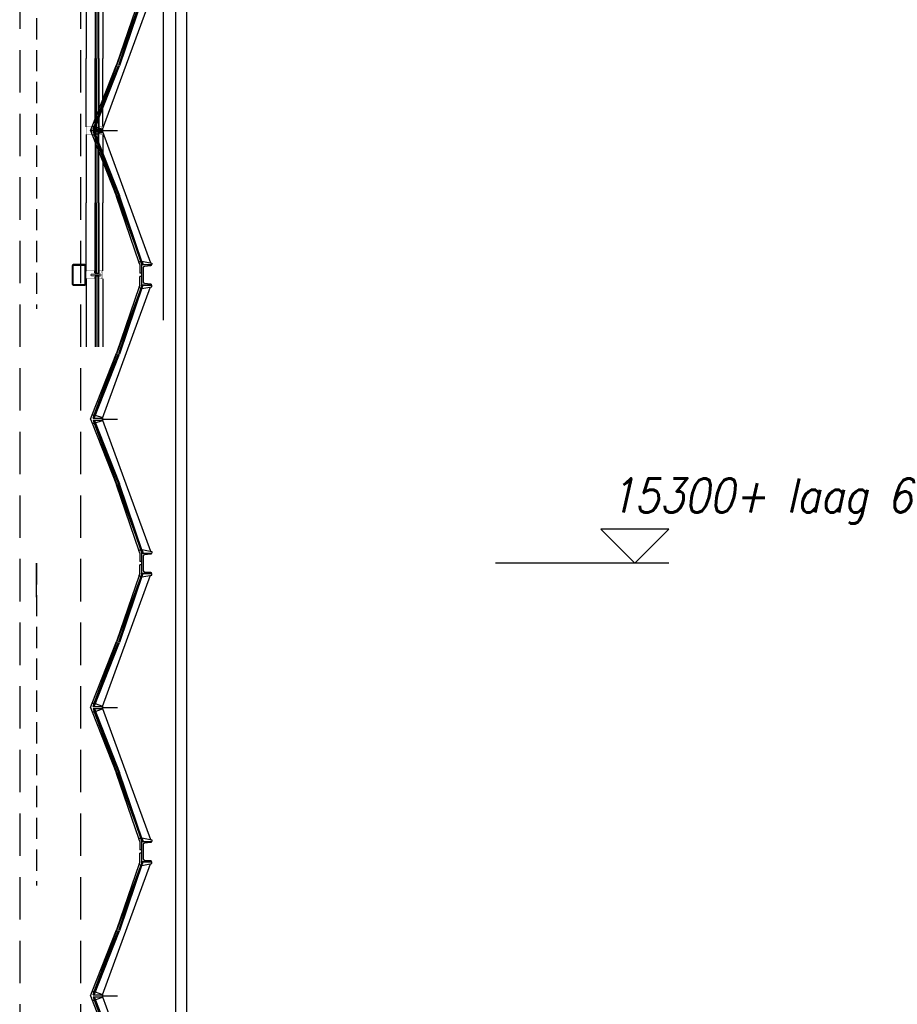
# Model space of a CAD drawing. Extents: x -152209 to 159908, y 32091 to 111955.
# Tile 57 of 59: x 118789 to 123962, y 68310 to 74114. Entities that reach past the tile are written whole.
import ezdxf

# ---------------------------------------------------------------- set-up
doc = ezdxf.new("R2010")
doc.units = 0
doc.header["$LTSCALE"] = 1000
doc.header["$MEASUREMENT"] = 0
doc.linetypes.add('HIDDEN', pattern=[0.375, 0.25, -0.125])
doc.linetypes.add('HIDDEN2', pattern=[0.1875, 0.125, -0.0625])
doc.layers.get('0').update_dxf_attribs({"linetype": 'CONTINUOUS'})
for name, color, linetype in [('ALGEM-ARC', 15, 'CONTINUOUS'), ('BETON-DRS', 7, 'CONTINUOUS'), ('BIB', 7, 'CONTINUOUS'), ('GLAS-ARC', 4, 'CONTINUOUS'), ('HOUT-AZ', 15, 'CONTINUOUS'), ('HOUT-DRS', 4, 'CONTINUOUS'), ('PEILM', 3, 'CONTINUOUS'), ('STAAL-AZ', 3, 'CONTINUOUS'), ('STAAL-DRS', 4, 'CONTINUOUS'), ('STAALWND', 3, 'HIDDEN'), ('XDETV137$0$ALUM-AZ', 15, 'CONTINUOUS'), ('XDETV137$0$ALUM-DRS', 4, 'CONTINUOUS'), ('XDETV137$0$BIB', 7, 'CONTINUOUS'), ('XDETV137$0$GLAS-ARC', 4, 'CONTINUOUS'), ('XDETV137$0$STAAL-ARC', 15, 'CONTINUOUS'), ('XDETV137$0$STAAL-AZ', 3, 'CONTINUOUS'), ('XDETV137$0$STAAL-DRS', 4, 'CONTINUOUS')]:
    doc.layers.add(name, color=color, linetype=linetype)
doc.styles.get("Standard").update_dxf_attribs({"font": 'simplex'})

# ---------------------------------------------------------------- blocks, each defined once
blk = doc.blocks.new('UNP120')
at = {"layer": 'STAAL-DRS'}
blk.add_lwpolyline([(0, 120), (55, 120), (55, 117.4, -0.391021), (50.9, 112.9), (15.3, 110, 0.391021), (7, 101.1), (7, 18.9, 0.391021), (15.3, 10), (50.9, 7.1, -0.391021), (55, 2.6), (55, 0), (0, 0)], format="xyb", close=True, dxfattribs=at)
blk = doc.blocks.new('TRARAAM')
at = {"layer": 'GLAS-ARC'}
for p, q in [((-195.3, 1633.3), (-331.9, 1232.9)), ((-201, 1635.2), (-195.3, 1633.3)), ((-480.8, 875), (-337.6, 1234.8)), ((-480, 858.9), (-331.9, 1232.9)), ((-485.7, 860.8), (-480, 858.9)), ((-485.7, 860.8), (-480, 858.9)), ((-485.7, 839.2), (-480, 841.1)), ((-485.7, 839.2), (-480, 841.1)), ((-480.8, 825), (-337.6, 465.2)), ((-480, 841.1), (-331.9, 467.1)), ((-195.3, 66.7), (-331.9, 467.1)), ((-201, 64.8), (-195.3, 66.7))]:
    blk.add_line(p, q, dxfattribs=at)
at = {"layer": 'HOUT-DRS'}
blk.add_line((-432.3, 850), (-342.5, 850), dxfattribs=at)
at = {"layer": 'STAAL-AZ'}
for p, q in [((-432.3, 856), (-148.2, 1628.8)), ((-215.9, 1628.7), (-348.9, 1238.7)), ((-480.8, 875), (-210.8, 1606.4)), ((-205.8, 1621), (-337.6, 1234.8)), ((-493.5, 875), (-348.9, 1238.7)), ((-480.8, 875), (-337.6, 1234.8)), ((-493.5, 825), (-348.9, 461.3)), ((-480.8, 825), (-210.8, 93.6)), ((-480.8, 825), (-337.6, 465.2)), ((-432.3, 844), (-148.2, 71.2)), ((-205.8, 79), (-337.6, 465.2)), ((-215.9, 71.3), (-348.9, 461.3))]:
    blk.add_line(p, q, dxfattribs=at)
at = {"layer": 'STAAL-DRS'}
for p, q in [((-212, 1640), (-212, 1690)), ((-199.3, 1690), (-212, 1690)), ((-212, 1640), (-217.2, 1624.9)), ((-199.3, 1640), (-205.8, 1621)), ((-200.1, 1619.1), (-193, 1640)), ((-200.1, 1619.1), (-140.1, 1630.3)), ((-193, 1640), (-140.1, 1640)), ((-140.1, 1630.3), (-140.1, 1640)), ((-205.8, 1621), (-217.2, 1624.9)), ((-502, 850), (-493.5, 875)), ((-502, 850), (-493.5, 875)), ((-493.5, 875), (-480.8, 875)), ((-493.5, 875), (-480.8, 875)), ((-487.3, 856), (-480.8, 875)), ((-487.3, 856), (-480.8, 875)), ((-475.1, 873.1), (-431.5, 858.2)), ((-475.1, 873.1), (-431.5, 858.2)), ((-502, 850), (-493.5, 825)), ((-502, 850), (-493.5, 825)), ((-493.5, 825), (-480.8, 825)), ((-493.5, 825), (-480.8, 825)), ((-487.3, 856), (-432.3, 856)), ((-487.3, 856), (-432.3, 856)), ((-487.3, 844), (-432.3, 844)), ((-487.3, 844), (-480.8, 825)), ((-487.3, 844), (-480.8, 825)), ((-487.3, 844), (-432.3, 844)), ((-475.1, 826.9), (-431.5, 841.8)), ((-475.1, 826.9), (-431.5, 841.8)), ((-432.3, 856), (-432.3, 844)), ((-432.3, 844), (-432.3, 856)), ((-205.8, 79), (-217.2, 75.1)), ((-212, 60), (-217.2, 75.1)), ((-212, 60), (-212, 10)), ((-199.3, 60), (-205.8, 79)), ((-200.1, 80.9), (-193, 60)), ((-200.1, 80.9), (-140.1, 69.7)), ((-193, 60), (-140.1, 60)), ((-140.1, 69.7), (-140.1, 60)), ((-199.3, 10), (-212, 10))]:
    blk.add_line(p, q, dxfattribs=at)
at = {"layer": 'BIB'}
blk.add_blockref('UNP120', (-199.3, -60), dxfattribs=at)
blk = doc.blocks.new('PEILM')
blk.add_line((2, 0), (-8.219, 0))
blk.add_lwpolyline([(0, 0), (2, 2), (-2, 2)], close=True)
at = {"oblique": 15}
blk.add_attdef('PEILM', (-2, 3), '', height=2, dxfattribs=at)
blk = doc.blocks.new('*X326')
at = {"color": 0, "linetype": 'Continuous'}
for p, q in [((-32.4, 56), (-28.4, 60)), ((-14.7, 56), (-10.7, 60)), ((3, 56), (7, 60)), ((20.6, 56), (24.6, 60)), ((-40, 48.4), (-36, 52.4)), ((-40, 30.7), (-36, 34.7)), ((-40, 13), (-36, 17)), ((36, 53.7), (39.2, 56.9)), ((36, 36), (40, 40)), ((36, 18.3), (40, 22.3)), ((36, 0.6), (40, 4.6)), ((-40, -4.6), (-36, -0.6)), ((-40, -22.3), (-36, -18.3)), ((-40, -40), (-36, -36)), ((-39.2, -56.9), (-36, -53.7)), ((-24.6, -60), (-20.6, -56)), ((-7, -60), (-3, -56)), ((10.7, -60), (14.7, -56)), ((28.4, -60), (32.4, -56)), ((36, -17), (40, -13)), ((36, -34.7), (40, -30.7)), ((36, -52.4), (40, -48.4))]:
    blk.add_line(p, q, dxfattribs=at)
blk = doc.blocks.new('XDETV137$0$JNS50')
at = {"layer": 'XDETV137$0$ALUM-AZ', "linetype": 'Continuous'}
for p, q in [((100.9, 24), (100.9, 425)), ((100.9, -24), (100.9, -425))]:
    blk.add_line(p, q, dxfattribs=at)
at = {"layer": 'XDETV137$0$ALUM-DRS', "const_width": 2}
for points in [[(80.9, -24), (100.9, -24), (100.9, 24), (80.9, 24)], [(90.9, 22), (90.9, 10), (80.9, 10), (80.9, -10), (90.9, -10), (90.9, -22)]]:
    blk.add_lwpolyline(points, dxfattribs=at)
at = {"layer": 'XDETV137$0$GLAS-ARC'}
for points in [[(76.2, 425), (76.2, 7.1), (54.2, 7.1), (54.2, 425)], [(60.2, 425), (60.2, 7.1)], [(72.2, 425), (72.2, 7.1)], [(76.2, -425), (76.2, -7.1), (54.2, -7.1), (54.2, -425)], [(60.2, -425), (60.2, -7.1)], [(72.2, -425), (72.2, -7.1)]]:
    blk.add_lwpolyline(points, dxfattribs=at)
at = {"layer": 'XDETV137$0$STAAL-AZ', "linetype": 'Continuous'}
for p, q in [((1.8, 22), (1.8, 425)), ((1.8, -22), (1.8, -425))]:
    blk.add_line(p, q, dxfattribs=at)
at = {"layer": 'XDETV137$0$STAAL-AZ'}
blk.add_line((26.5, 0), (91.5, 0), dxfattribs=at)
at = {"layer": 'XDETV137$0$STAAL-DRS', "const_width": 2}
blk.add_lwpolyline([(3.8, -24), (47.8, -24, 0.414214), (49.8, -22), (49.8, -11.4, 0.322823), (48.4, -9.5), (42.3, -7.5), (42.3, -8, -0.414214), (40.3, -10), (36.8, -10, -0.414214), (34.8, -8), (34.8, 8, -0.414214), (36.8, 10), (40.3, 10, -0.414214), (42.3, 8), (42.3, 7.5), (48.4, 9.5, 0.322823), (49.8, 11.4), (49.8, 22, 0.414214), (47.8, 24), (3.8, 24, 0.414214), (1.8, 22), (1.8, -22, 0.414214)], format="xyb", close=True, dxfattribs=at)
blk = doc.blocks.new('XDETV137')
at = {"layer": 'XDETV137$0$ALUM-AZ', "linetype": 'Continuous'}
blk.add_line((495, 88.89702), (495, -3666.26531), dxfattribs=at)
at = {"layer": 'XDETV137$0$STAAL-DRS'}
blk.add_lwpolyline([(-34, -3460), (34, -3460, 0.4142135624), (40, -3454), (40, -3346, 0.4142135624), (34, -3340), (-34, -3340, 0.4142135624), (-40, -3346), (-40, -3454, 0.4142135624)], format="xyb", close=True, dxfattribs=at)
blk.add_lwpolyline([(-34, -3456), (34, -3456), (36, -3454), (36, -3346), (34, -3344), (-34, -3344), (-36, -3346), (-36, -3454)], close=True, dxfattribs=at)
at = {"layer": 'XDETV137$0$BIB', "linetype": 'Continuous'}
for p in [(40, -1700), (40, -2550), (40, -3400)]:
    blk.add_blockref('XDETV137$0$JNS50', p, dxfattribs=at)
at = {"layer": 'XDETV137$0$STAAL-ARC', "linetype": 'Continuous'}
blk.add_blockref('*X326', (0, -3400), dxfattribs=at)

msp = doc.modelspace()

# ---------------------------------------------------------------- linework, layer by layer
at = {"layer": 'ALGEM-ARC'}
msp.add_line((119773, 81909.6), (119773, 54909.6), dxfattribs=at)
at = {"layer": 'BETON-DRS'}
msp.add_line((118888.9, 70709.6), (118888.9, 70909.6), dxfattribs=at)
at = {"layer": 'BIB'}
msp.add_line((119708.9, 60659.2), (119708.9, 80716.1), dxfattribs=at)
at = {"layer": 'HOUT-AZ', "linetype": 'HIDDEN2'}
for p, q in [((118888.9, 74309.6), (118888.9, 72409.6)), ((118888.9, 70909.6), (118888.9, 69009.6))]:
    msp.add_line(p, q, dxfattribs=at)
at = {"layer": 'STAALWND'}
for p, q in [((118788.9, 75809.6), (118788.9, 54809.6)), ((119147.9, 75809.6), (119147.9, 54809.6))]:
    msp.add_line(p, q, dxfattribs=at)

# ---------------------------------------------------------------- block references
at = {"layer": 'BIB'}
for name, p in [('XDETV137', (119138.9, 76009.6)), ('TRARAAM', (119708.9, 72609.6)), ('TRARAAM', (119708.9, 70909.6)), ('TRARAAM', (119708.9, 69209.6)), ('TRARAAM', (119708.9, 67509.6))]:
    msp.add_blockref(name, p, dxfattribs=at)
at = {"layer": 'PEILM'}
ref = msp.add_blockref('PEILM', (122415, 70909.6), dxfattribs=dict(at, xscale=100, yscale=100, zscale=100))
ref.add_attrib('PEILM', '15300+ laag 6', (122253.1, 71209.6), dxfattribs={"layer": '0', "height": 200, "oblique": 15})

doc.saveas('drawing.dxf')
